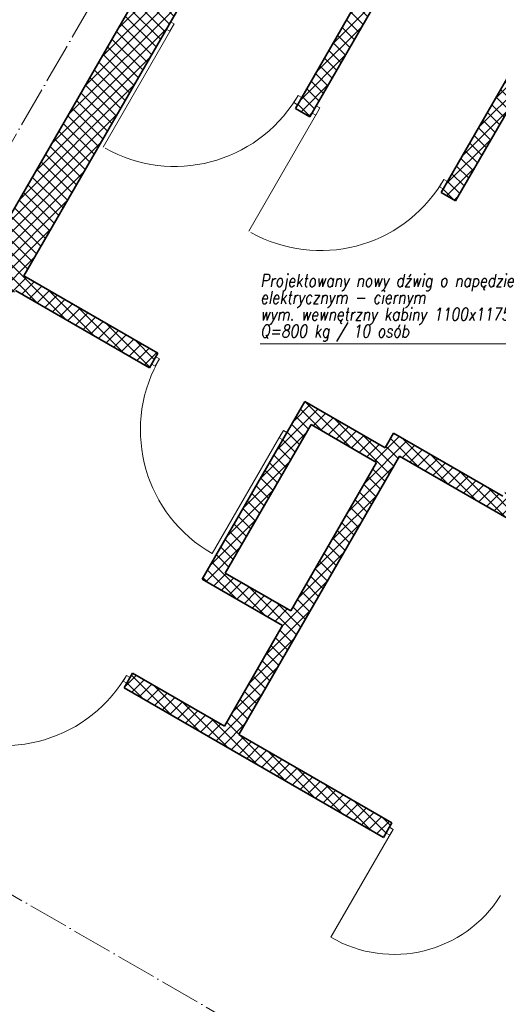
# Model space of a CAD drawing. Header units: millimetres. Extents: x 558 to 24471, y -5755 to 5551.
# Tile 3 of 30: x 22878 to 23162, y 4396 to 4981. Entities that reach past the tile are written whole.
import ezdxf
from ezdxf.enums import TextEntityAlignment as Align

# ---------------------------------------------------------------- set-up
doc = ezdxf.new("R2010")
doc.units = ezdxf.units.MM
doc.linetypes.add('ACAD_ISO04W100', pattern=[30, 24, -3, 0, -3])
for name, color, linetype, lineweight in [('K_Grube', 4, 'Continuous', 35), ('K_Kreskowanie', 8, 'Continuous', 5), ('K_Opis_zmienny', 2, 'Continuous', 13), ('K_Osie', 1, 'ACAD_ISO04W100', 5), ('K_Stolarka', 3, 'Continuous', 15)]:
    doc.layers.add(name, color=color, linetype=linetype, lineweight=lineweight)
doc.styles.add('Zwykły 50', font='romans.shx', dxfattribs={"width": 0.8, "oblique": 10, "height": 7.5})

msp = doc.modelspace()

# ---------------------------------------------------------------- hatches: boundary and pattern name
at = {"layer": 'K_Kreskowanie', "ltscale": 5}
h = msp.add_hatch(dxfattribs=at)
h.set_pattern_fill('ANSI37', color=256, scale=1.6)
h.set_pattern_definition([(45, (2962.861, -2454.189), (-3.5921024, 3.5921024), []), (135, (2962.861, -2454.189), (-3.5921024, -3.5921024), [])])
h.paths.add_polyline_path([(23007.059, 5098.317), (22767.559, 4683.491), (22861.955, 4628.991), (22866.955, 4637.651), (22828.85, 4659.651), (22842.85, 4683.9), (22808.209, 4703.9), (22875.301, 4820.107), (22954.976, 4774.107), (22959.976, 4782.767), (22880.301, 4828.767), (23028.709, 5085.817), (23106.652, 5040.817), (23041.652, 4928.234), (23050.312, 4923.234), (23115.312, 5035.817), (23184.594, 4995.817), (23176.094, 4981.095), (23184.754, 4976.095), (23128.254, 4878.234), (23136.914, 4873.234), (23193.414, 4971.095), (23202.075, 4966.095), (23210.575, 4980.817), (23298.909, 4929.817), (23164.909, 4697.722), (23099.957, 4735.222), (23094.957, 4726.562), (23047.326, 4754.062), (22986.326, 4648.407), (23033.957, 4620.907), (22999.457, 4561.151), (22944.898, 4592.651), (22939.898, 4583.991), (23094.05, 4494.991), (23099.05, 4503.651), (23008.118, 4556.151), (23103.618, 4721.562), (23170.302, 4683.062), (23309.302, 4923.817), (23369.923, 4888.817), (23389.923, 4923.458), (23179.479, 5044.958), (23208.979, 5096.053), (23174.338, 5116.053), (23144.838, 5064.958), (23009.738, 5142.958), (22989.738, 5108.317), (23007.059, 5098.317)], is_closed=False)
h.paths.add_polyline_path([(23038.957, 4629.567), (22999.986, 4652.067), (23050.986, 4740.402), (23089.957, 4717.902), (23038.957, 4629.567)], is_closed=False, flags=16)
h.paths.add_polyline_path([(22803.209, 4695.24), (22829.19, 4680.24), (22820.19, 4664.651), (22794.209, 4679.651), (22803.209, 4695.24)], is_closed=False, flags=16)

# ---------------------------------------------------------------- linework, layer by layer
at = {"layer": 'K_Grube', "ltscale": 5}
for p, q in [((22767.559, 4683.491), (23007.059, 5098.317)), ((22880.301, 4828.767), (23028.709, 5085.817)), ((23041.652, 4928.234), (23106.652, 5040.817)), ((23050.312, 4923.234), (23115.312, 5035.817)), ((23128.254, 4878.234), (23184.754, 4976.095)), ((23136.914, 4873.234), (23193.414, 4971.095)), ((23050.312, 4923.234), (23041.652, 4928.234)), ((23136.914, 4873.234), (23128.254, 4878.234)), ((22959.976, 4782.767), (22880.301, 4828.767)), ((22954.976, 4774.107), (22875.301, 4820.107)), ((22954.976, 4774.107), (22959.976, 4782.767)), ((22986.326, 4648.407), (23047.326, 4754.062)), ((23047.326, 4754.062), (23094.957, 4726.562)), ((22999.986, 4652.067), (23050.986, 4740.402)), ((23050.986, 4740.402), (23089.957, 4717.902)), ((23094.957, 4726.562), (23099.957, 4735.222)), ((23099.957, 4735.222), (23164.909, 4697.722)), ((23008.118, 4556.151), (23103.618, 4721.562)), ((23038.957, 4629.567), (23089.957, 4717.902)), ((23103.618, 4721.562), (23170.302, 4683.062)), ((22999.986, 4652.067), (23038.957, 4629.567)), ((22986.326, 4648.407), (23033.957, 4620.907)), ((22999.457, 4561.151), (23033.957, 4620.907)), ((22939.898, 4583.991), (22944.898, 4592.651)), ((22999.457, 4561.151), (22944.898, 4592.651)), ((23094.05, 4494.991), (22939.898, 4583.991)), ((23099.05, 4503.651), (23008.118, 4556.151)), ((23094.05, 4494.991), (23099.05, 4503.651))]:
    msp.add_line(p, q, dxfattribs=at)
at = {"layer": 'K_Opis_zmienny'}
msp.add_line((23020.807, 4788.43), (23196.379, 4788.43), dxfattribs=at)
at = {"layer": 'K_Osie'}
for p, q in [((23161.872, 5408.462), (22669.372, 4555.427)), ((23296.19, 4216.627), (22662.052, 4582.747))]:
    msp.add_line(p, q, dxfattribs=at)
at = {"layer": 'K_Stolarka', "ltscale": 5}
for p, q in [((22967.459, 4979.729), (22969.624, 4978.479)), ((22968.374, 4976.314), (22927.374, 4905.3)), ((22967.124, 4974.149), (22964.959, 4975.399)), ((22969.624, 4978.479), (22967.124, 4974.149)), ((23043.237, 4935.979), (23040.737, 4931.649)), ((23045.402, 4934.729), (23043.237, 4935.979)), ((23040.737, 4931.649), (23042.902, 4930.399)), ((23056.227, 4928.479), (23053.727, 4924.149)), ((23054.062, 4929.729), (23056.227, 4928.479)), ((23054.977, 4926.314), (23013.977, 4855.3)), ((23053.727, 4924.149), (23051.562, 4925.399)), ((23129.839, 4885.979), (23127.339, 4881.649)), ((23132.004, 4884.729), (23129.839, 4885.979)), ((23127.339, 4881.649), (23129.504, 4880.399)), ((22958.726, 4780.602), (22960.891, 4779.352)), ((22958.391, 4775.022), (22956.226, 4776.272)), ((22960.891, 4779.352), (22958.391, 4775.022)), ((23033.253, 4734.687), (22992.253, 4663.673)), ((23034.503, 4736.852), (23032.003, 4732.522)), ((23036.668, 4735.602), (23034.503, 4736.852)), ((23032.003, 4732.522), (23034.168, 4731.272)), ((22939.233, 4587.839), (22941.233, 4591.303)), ((22941.398, 4586.589), (22939.233, 4587.839)), ((22943.398, 4590.053), (22941.233, 4591.303)), ((23097.55, 4501.053), (23099.715, 4499.803)), ((23097.715, 4496.339), (23099.715, 4499.803)), ((23098.715, 4498.071), (23062.715, 4435.717)), ((23095.55, 4497.589), (23097.715, 4496.339))]:
    msp.add_line(p, q, dxfattribs=at)
for centre, radius, start, end in [((22970.043, 4978.373), 84.625, 240.734211, 328.227223), ((23056.646, 4928.373), 84.625, 240.734211, 328.227223), ((23034.191, 4737.163), 84.615, 151.769963, 240.288346), ((22868.296, 4634.121), 84.615, 239.711654, 328.230037), ((23100.393, 4500.129), 74.622, 239.674458, 327.987263)]:
    msp.add_arc(centre, radius, start, end, dxfattribs=at)

# ---------------------------------------------------------------- texts
at = {"layer": 'K_Opis_zmienny', "style": 'Zwykły 50', "oblique": 10, "width": 0.8}
for s, p in [('Projektowany nowy dźwig o napędzie', (23020.807, 4825.93)), ('elektrycznym - ciernym', (23020.807, 4815.93)), ('wym. wewnętrzny kabiny 1100x11750', (23020.807, 4805.93)), ('Q=800 kg / 10 osób', (23020.807, 4795.93))]:
    msp.add_text(s, height=7.5, dxfattribs=at).set_placement(p, align=Align.MIDDLE_LEFT)

doc.saveas('drawing.dxf')
